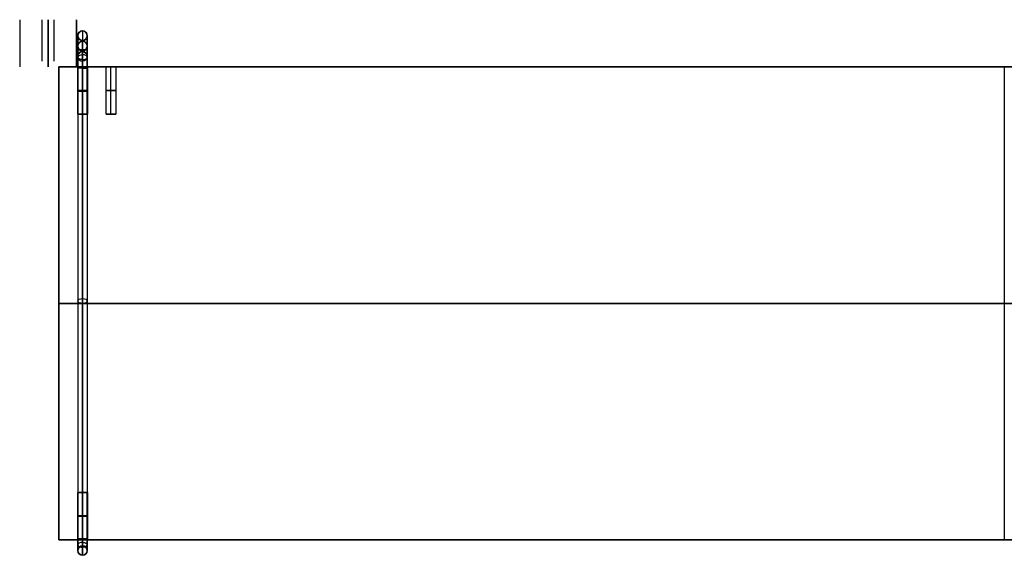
# Model space of a CAD drawing. Header units: millimetres. Extents: x -417 to 417, y -108 to 119.
# Tile 1 of 2: x -417 to 0, y -108 to 119. Entities that reach past the tile are written whole.
import ezdxf

# ---------------------------------------------------------------- set-up
doc = ezdxf.new("R2010")
doc.units = ezdxf.units.MM
doc.layers.add('Défaut', color=7, linetype='Continuous', true_color=0x000000)

# ---------------------------------------------------------------- blocks, each defined once
blk = doc.blocks.new('Shelf Library Rails_1852 v1')
at = {"layer": 'Défaut'}
for p, q in [((12.76, 1852.5, 0), (12.76, 1852.5, 20)), ((12.76, 1784.85, 0), (12.76, 1784.85, 17.56)), ((12.76, 1779.65, 0), (12.76, 1779.65, 17.56)), ((12.76, 961.1, 0), (12.76, 961.1, 17.56)), ((12.76, 955.9, 0), (12.76, 955.9, 17.56)), ((0.76, 926.5, 0), (0.76, 926.5, 7.7)), ((24.76, 926.5, 0), (24.76, 926.5, 7.7)), ((12.76, 73.35, 0), (12.76, 73.35, 17.56)), ((12.76, 68.15, 0), (12.76, 68.15, 17.56)), ((12.76, 0.5, 20), (12.76, 0.5, 0))]:
    blk.add_line(p, q, dxfattribs=at)
for points in [[(0.76, 1852.5, 0), (0.76, 1852.5, 10), (0.76, 1852.5, 20)], [(24.76, 1852.5, 0), (24.76, 1852.5, 10), (24.76, 1852.5, 20)], [(10.16, 1782.25, 17.56), (10.16, 1782.25, 8.78), (10.16, 1782.25, 0)], [(15.36, 1782.25, 0), (15.36, 1782.25, 8.78), (15.36, 1782.25, 17.56)], [(10.16, 958.5, 17.56), (10.16, 958.5, 8.78), (10.16, 958.5, 0)], [(15.36, 958.5, 0), (15.36, 958.5, 8.78), (15.36, 958.5, 17.56)], [(10.16, 70.75, 17.56), (10.16, 70.75, 8.78), (10.16, 70.75, 0)], [(15.36, 70.75, 0), (15.36, 70.75, 8.78), (15.36, 70.75, 17.56)], [(0.76, 0.5, 20), (0.76, 0.5, 10), (0.76, 0.5, 0)], [(24.76, 0.5, 0), (24.76, 0.5, 10), (24.76, 0.5, 20)]]:
    blk.add_open_spline(points, degree=2, dxfattribs=at)
blk = doc.blocks.new('Document1')
at = {"layer": 'Défaut', "extrusion": (1, -1.249e-16, 3.509e-14), "rotation": 360}
blk.add_blockref('Shelf Library Rails_1852 v1', (-7211.37, -16.39, 5522.04), dxfattribs=at)

msp = doc.modelspace()

# ---------------------------------------------------------------- linework, layer by layer
at = {"layer": 'Défaut'}
for p, q in [((-392, 103.06, 1509.66), (-392, 111.79, 1660.65)), ((-392, 103.06, 228.66), (-392, 111.79, 379.65)), ((-392, 103.06, 868.66), (-392, 111.79, 1019.65)), ((-392, 103.06, 1188.66), (-392, 111.79, 1339.65)), ((-392, 103.06, 548.66), (-392, 111.79, 699.65)), ((-388, 103.06, 1509.66), (-388, 111.79, 1660.65)), ((-388, 103.06, 228.66), (-388, 111.79, 379.65)), ((-388, 103.06, 868.66), (-388, 111.79, 1019.65)), ((-388, 103.06, 1188.66), (-388, 111.79, 1339.65)), ((-388, 103.06, 548.66), (-388, 111.79, 699.65)), ((-392, 102.71, 1666.14), (-392, -103.51, 1542.24)), ((-392, 102.71, 385.14), (-392, -103.51, 261.24)), ((-392, 102.71, 1025.14), (-392, -103.51, 901.24)), ((-392, 102.71, 1345.14), (-392, -103.51, 1221.24)), ((-392, 102.71, 705.14), (-392, -103.51, 581.24)), ((-390, 101.68, 1667.85), (-390, -104.54, 1543.95)), ((-390, 101.68, 386.85), (-390, -104.54, 262.95)), ((-390, 101.68, 1026.85), (-390, -104.54, 902.95)), ((-390, 101.68, 1346.85), (-390, -104.54, 1222.95)), ((-390, 101.68, 706.85), (-390, -104.54, 582.95)), ((-388, 102.71, 1666.14), (-388, -103.51, 1542.24)), ((-388, 102.71, 385.14), (-388, -103.51, 261.24)), ((-388, 102.71, 1025.14), (-388, -103.51, 901.24)), ((-388, 102.71, 1345.14), (-388, -103.51, 1221.24)), ((-388, 102.71, 705.14), (-388, -103.51, 581.24)), ((-400, 98.57, 1505), (-400, -101.43, 1505)), ((-392.05, 98.57, 1505), (-400, 98.57, 1505)), ((-400, 98.57, 224), (-400, -101.43, 224)), ((-392.05, 98.57, 224), (-400, 98.57, 224)), ((-400, 98.57, 864), (-400, -101.43, 864)), ((-392.05, 98.57, 864), (-400, 98.57, 864)), ((-400, 98.57, 1184), (-400, -101.43, 1184)), ((-392.05, 98.57, 1184), (-400, 98.57, 1184)), ((-400, 98.57, 544), (-400, -101.43, 544)), ((-392.05, 98.57, 544), (-400, 98.57, 544)), ((-390, 78.57, 1502.95), (-390, 98.57, 1502.95)), ((-390, 78.57, 1507.05), (-390, 98.57, 1507.05)), ((-390, 78.57, 221.95), (-390, 98.57, 221.95)), ((-390, 78.57, 226.05), (-390, 98.57, 226.05)), ((-390, 78.57, 861.95), (-390, 98.57, 861.95)), ((-390, 78.57, 866.05), (-390, 98.57, 866.05)), ((-390, 78.57, 1181.95), (-390, 98.57, 1181.95)), ((-390, 78.57, 1186.05), (-390, 98.57, 1186.05)), ((-390, 78.57, 541.95), (-390, 98.57, 541.95)), ((-390, 78.57, 546.05), (-390, 98.57, 546.05)), ((-390, 78.57, 1506.95), (-390, 98.07, 1506.95)), ((-390, 78.57, 1502.95), (-390, 98.07, 1502.95)), ((-390, 78.57, 225.95), (-390, 98.07, 225.95)), ((-390, 78.57, 221.95), (-390, 98.07, 221.95)), ((-390, 78.57, 865.95), (-390, 98.07, 865.95)), ((-390, 78.57, 861.95), (-390, 98.07, 861.95)), ((-390, 78.57, 1185.95), (-390, 98.07, 1185.95)), ((-390, 78.57, 1181.95), (-390, 98.07, 1181.95)), ((-390, 78.57, 545.95), (-390, 98.07, 545.95)), ((-390, 78.57, 541.95), (-390, 98.07, 541.95)), ((-380.05, 98.57, 1505), (-387.95, 98.57, 1505)), ((-380.05, 98.57, 224), (-387.95, 98.57, 224)), ((-380.05, 98.57, 864), (-387.95, 98.57, 864)), ((-380.05, 98.57, 1184), (-387.95, 98.57, 1184)), ((-380.05, 98.57, 544), (-387.95, 98.57, 544)), ((-378, 78.57, 1502.95), (-378, 98.57, 1502.95)), ((-378, 78.57, 1507.05), (-378, 98.57, 1507.05)), ((-378, 78.57, 221.95), (-378, 98.57, 221.95)), ((-378, 78.57, 226.05), (-378, 98.57, 226.05)), ((-378, 78.57, 861.95), (-378, 98.57, 861.95)), ((-378, 78.57, 866.05), (-378, 98.57, 866.05)), ((-378, 78.57, 1181.95), (-378, 98.57, 1181.95)), ((-378, 78.57, 1186.05), (-378, 98.57, 1186.05)), ((-378, 78.57, 541.95), (-378, 98.57, 541.95)), ((-378, 78.57, 546.05), (-378, 98.57, 546.05)), ((375.95, 98.57, 1505), (-375.95, 98.57, 1505)), ((375.95, 98.57, 224), (-375.95, 98.57, 224)), ((375.95, 98.57, 864), (-375.95, 98.57, 864)), ((375.95, 98.57, 1184), (-375.95, 98.57, 1184)), ((375.95, 98.57, 544), (-375.95, 98.57, 544)), ((0, 98.57, 1513), (0, 98.57, 1497)), ((0, 98.57, 1513), (0, -101.43, 1513)), ((0, 98.57, 1497), (0, -101.43, 1497)), ((0, 98.57, 232), (0, 98.57, 216)), ((0, 98.57, 232), (0, -101.43, 232)), ((0, 98.57, 216), (0, -101.43, 216)), ((0, 98.57, 872), (0, 98.57, 856)), ((0, 98.57, 872), (0, -101.43, 872)), ((0, 98.57, 856), (0, -101.43, 856)), ((0, 98.57, 1192), (0, 98.57, 1176)), ((0, 98.57, 1192), (0, -101.43, 1192)), ((0, 98.57, 1176), (0, -101.43, 1176)), ((0, 98.57, 552), (0, 98.57, 536)), ((0, 98.57, 552), (0, -101.43, 552)), ((0, 98.57, 536), (0, -101.43, 536)), ((-387.95, 78.57, 1505), (-392.05, 78.57, 1505)), ((-387.95, 78.57, 224), (-392.05, 78.57, 224)), ((-387.95, 78.57, 864), (-392.05, 78.57, 864)), ((-387.95, 78.57, 1184), (-392.05, 78.57, 1184)), ((-387.95, 78.57, 544), (-392.05, 78.57, 544)), ((-388, 78.57, 1504.95), (-392, 78.57, 1504.95)), ((-388, 78.57, 223.95), (-392, 78.57, 223.95)), ((-388, 78.57, 863.95), (-392, 78.57, 863.95)), ((-388, 78.57, 1183.95), (-392, 78.57, 1183.95)), ((-388, 78.57, 543.95), (-392, 78.57, 543.95)), ((-390, 78.57, 1507.05), (-390, 78.57, 1502.95)), ((-390, 78.57, 1502.95), (-390, 78.57, 1506.95)), ((-390, 78.57, 226.05), (-390, 78.57, 221.95)), ((-390, 78.57, 221.95), (-390, 78.57, 225.95)), ((-390, 78.57, 866.05), (-390, 78.57, 861.95)), ((-390, 78.57, 861.95), (-390, 78.57, 865.95)), ((-390, 78.57, 1181.95), (-390, 78.57, 1185.95)), ((-390, 78.57, 1186.05), (-390, 78.57, 1181.95)), ((-390, 78.57, 541.95), (-390, 78.57, 545.95)), ((-390, 78.57, 546.05), (-390, 78.57, 541.95)), ((-375.95, 78.57, 1505), (-380.05, 78.57, 1505)), ((-375.95, 78.57, 224), (-380.05, 78.57, 224)), ((-375.95, 78.57, 864), (-380.05, 78.57, 864)), ((-375.95, 78.57, 1184), (-380.05, 78.57, 1184)), ((-375.95, 78.57, 544), (-380.05, 78.57, 544)), ((-378, 78.57, 1507.05), (-378, 78.57, 1502.95)), ((-378, 78.57, 226.05), (-378, 78.57, 221.95)), ((-378, 78.57, 866.05), (-378, 78.57, 861.95)), ((-378, 78.57, 1186.05), (-378, 78.57, 1181.95)), ((-378, 78.57, 546.05), (-378, 78.57, 541.95)), ((-390, 24.24, 1621.33), (-390, -104.54, 1543.95)), ((-390, 24.24, 340.33), (-390, -104.54, 262.95)), ((-390, 24.24, 980.33), (-390, -104.54, 902.95)), ((-390, 24.24, 1300.33), (-390, -104.54, 1222.95)), ((-390, 24.24, 660.33), (-390, -104.54, 582.95)), ((-400, -1.43, 1497), (-400, -1.43, 1513)), ((400, -1.43, 1513), (-400, -1.43, 1513)), ((-400, -1.43, 1497), (400, -1.43, 1497)), ((-400, -1.43, 216), (-400, -1.43, 232)), ((400, -1.43, 232), (-400, -1.43, 232)), ((-400, -1.43, 216), (400, -1.43, 216)), ((-400, -1.43, 856), (-400, -1.43, 872)), ((400, -1.43, 872), (-400, -1.43, 872)), ((-400, -1.43, 856), (400, -1.43, 856)), ((-400, -1.43, 1176), (-400, -1.43, 1192)), ((400, -1.43, 1192), (-400, -1.43, 1192)), ((-400, -1.43, 1176), (400, -1.43, 1176)), ((-400, -1.43, 536), (-400, -1.43, 552)), ((400, -1.43, 552), (-400, -1.43, 552)), ((-400, -1.43, 536), (400, -1.43, 536)), ((-390, -48.03, 1573.24), (-390, -102.48, 1540.52)), ((-390, -48.03, 292.24), (-390, -102.48, 259.52)), ((-390, -48.03, 932.24), (-390, -102.48, 899.52)), ((-390, -48.03, 1252.24), (-390, -102.48, 1219.52)), ((-390, -48.03, 612.24), (-390, -102.48, 579.52)), ((-387.95, -81.43, 1505), (-392.05, -81.43, 1505)), ((-387.95, -81.43, 224), (-392.05, -81.43, 224)), ((-387.95, -81.43, 864), (-392.05, -81.43, 864)), ((-387.95, -81.43, 1184), (-392.05, -81.43, 1184)), ((-387.95, -81.43, 544), (-392.05, -81.43, 544)), ((-392, -100.93, 1504.95), (-392, -81.43, 1504.95)), ((-388, -81.43, 1504.95), (-392, -81.43, 1504.95)), ((-392, -100.93, 223.95), (-392, -81.43, 223.95)), ((-388, -81.43, 223.95), (-392, -81.43, 223.95)), ((-392, -100.93, 863.95), (-392, -81.43, 863.95)), ((-388, -81.43, 863.95), (-392, -81.43, 863.95)), ((-392, -100.93, 1183.95), (-392, -81.43, 1183.95)), ((-388, -81.43, 1183.95), (-392, -81.43, 1183.95)), ((-392, -100.93, 543.95), (-392, -81.43, 543.95)), ((-388, -81.43, 543.95), (-392, -81.43, 543.95)), ((-390, -101.43, 1502.95), (-390, -81.43, 1502.95)), ((-390, -81.43, 1502.95), (-390, -81.43, 1507.05)), ((-390, -101.43, 1507.05), (-390, -81.43, 1507.05)), ((-390, -81.43, 1502.95), (-390, -81.43, 1506.95)), ((-390, -101.43, 221.95), (-390, -81.43, 221.95)), ((-390, -81.43, 221.95), (-390, -81.43, 226.05)), ((-390, -101.43, 226.05), (-390, -81.43, 226.05)), ((-390, -81.43, 221.95), (-390, -81.43, 225.95)), ((-390, -101.43, 861.95), (-390, -81.43, 861.95)), ((-390, -81.43, 861.95), (-390, -81.43, 866.05)), ((-390, -101.43, 866.05), (-390, -81.43, 866.05)), ((-390, -81.43, 861.95), (-390, -81.43, 865.95)), ((-390, -81.43, 1181.95), (-390, -81.43, 1185.95)), ((-390, -101.43, 1181.95), (-390, -81.43, 1181.95)), ((-390, -81.43, 1181.95), (-390, -81.43, 1186.05)), ((-390, -101.43, 1186.05), (-390, -81.43, 1186.05)), ((-390, -81.43, 541.95), (-390, -81.43, 545.95)), ((-390, -101.43, 541.95), (-390, -81.43, 541.95)), ((-390, -81.43, 541.95), (-390, -81.43, 546.05)), ((-390, -101.43, 546.05), (-390, -81.43, 546.05)), ((-388, -100.93, 1504.95), (-388, -81.43, 1504.95)), ((-388, -100.93, 223.95), (-388, -81.43, 223.95)), ((-388, -100.93, 863.95), (-388, -81.43, 863.95)), ((-388, -100.93, 1183.95), (-388, -81.43, 1183.95)), ((-388, -100.93, 543.95), (-388, -81.43, 543.95)), ((-392.05, -101.43, 1505), (-400, -101.43, 1505)), ((-392.05, -101.43, 224), (-400, -101.43, 224)), ((-392.05, -101.43, 864), (-400, -101.43, 864)), ((-392.05, -101.43, 1184), (-400, -101.43, 1184)), ((-392.05, -101.43, 544), (-400, -101.43, 544)), ((387.95, -101.43, 1505), (-387.95, -101.43, 1505)), ((387.95, -101.43, 224), (-387.95, -101.43, 224)), ((387.95, -101.43, 864), (-387.95, -101.43, 864)), ((387.95, -101.43, 1184), (-387.95, -101.43, 1184)), ((387.95, -101.43, 544), (-387.95, -101.43, 544)), ((-392, -105.93, 1537.95), (-392, -105.93, 1509.95)), ((-392, -105.93, 256.95), (-392, -105.93, 228.95)), ((-392, -105.93, 896.95), (-392, -105.93, 868.95)), ((-392, -105.93, 1216.95), (-392, -105.93, 1188.95)), ((-392, -105.93, 576.95), (-392, -105.93, 548.95)), ((-388, -105.93, 1537.95), (-388, -105.93, 1509.95)), ((-388, -105.93, 256.95), (-388, -105.93, 228.95)), ((-388, -105.93, 896.95), (-388, -105.93, 868.95)), ((-388, -105.93, 1216.95), (-388, -105.93, 1188.95)), ((-388, -105.93, 576.95), (-388, -105.93, 548.95))]:
    msp.add_line(p, q, dxfattribs=at)
at = {"layer": 'Défaut', "extrusion": (0, 0, -1)}
for centre, start, end in [((390, 111.8, -1661), 270, 90), ((390, 111.8, -380), 270, 90), ((390, 111.8, -1020), 270, 90), ((390, 111.8, -1340), 270, 90), ((390, 111.8, -700), 270, 90), ((390, 111.8, -1661), 90, 270), ((390, 111.8, -380), 90, 270), ((390, 111.8, -1020), 90, 270), ((390, 111.8, -1340), 90, 270), ((390, 111.8, -700), 90, 270), ((390, -105.93, -1537.95), 270, 90), ((390, -105.93, -1523.95), 270, 90), ((390, -105.93, -256.95), 270, 90), ((390, -105.93, -242.95), 270, 90), ((390, -105.93, -896.95), 270, 90), ((390, -105.93, -882.95), 270, 90), ((390, -105.93, -1216.95), 270, 90), ((390, -105.93, -1202.95), 270, 90), ((390, -105.93, -576.95), 270, 90), ((390, -105.93, -562.95), 270, 90), ((390, -105.93, -1509.95), 90, 270), ((390, -105.93, -1523.95), 90, 270), ((390, -105.93, -228.95), 90, 270), ((390, -105.93, -242.95), 90, 270), ((390, -105.93, -868.95), 90, 270), ((390, -105.93, -882.95), 90, 270), ((390, -105.93, -1188.95), 90, 270), ((390, -105.93, -1202.95), 90, 270), ((390, -105.93, -548.95), 90, 270), ((390, -105.93, -562.95), 90, 270)]:
    msp.add_arc(centre, 2, start, end, dxfattribs=at)
at = {"layer": 'Défaut', "extrusion": (0, 0.057738, 0.998332)}
for centre, start, end in [((390, -15.72, 1664.33), 270, 90), ((390, -89.69, 385.47), 270, 90), ((390, -52.73, 1024.4), 270, 90), ((390, -34.26, 1343.87), 270, 90), ((390, -71.21, 704.94), 270, 90), ((390, -15.72, 1664.33), 90, 270), ((390, -89.69, 385.47), 90, 270), ((390, -52.73, 1024.4), 90, 270), ((390, -34.26, 1343.87), 90, 270), ((390, -71.21, 704.94), 90, 270), ((390, -15.72, 1588.71), 270, 90), ((390, -89.69, 309.85), 270, 90), ((390, -52.73, 948.78), 270, 90), ((390, -34.26, 1268.25), 270, 90), ((390, -71.21, 629.32), 270, 90), ((390, -15.72, 1588.71), 90, 270), ((390, -89.69, 309.85), 90, 270), ((390, -52.73, 948.78), 90, 270), ((390, -34.26, 1268.25), 90, 270), ((390, -71.21, 629.32), 90, 270), ((390, -15.72, 1513.09), 270, 90), ((390, -89.69, 234.23), 270, 90), ((390, -52.73, 873.16), 270, 90), ((390, -34.26, 1192.63), 270, 90), ((390, -71.21, 553.7), 270, 90)]:
    msp.add_arc(centre, 2, start, end, dxfattribs=at)
at = {"layer": 'Défaut', "extrusion": (1, 0, 0)}
for centre, radius, start, end in [((105.8, 1661, -390), 8, 0, 120.9987), ((105.8, 1661, -390), 8, 356.69, 360), ((105.8, 380, -390), 8, 0, 120.9987), ((105.8, 380, -390), 8, 356.69, 360), ((105.8, 1020, -390), 8, 0, 120.9987), ((105.8, 1020, -390), 8, 356.69, 0), ((105.8, 1340, -390), 8, 0, 120.9987), ((105.8, 1340, -390), 8, 356.69, 360), ((105.8, 700, -390), 8, 0, 120.9987), ((105.8, 700, -390), 8, 356.69, 0), ((105.8, 1661, -392), 6, 356.69, 0), ((105.8, 1661, -392), 6, 0, 120.9987), ((105.8, 380, -392), 6, 356.69, 0), ((105.8, 380, -392), 6, 0, 120.9987), ((105.8, 1020, -392), 6, 356.69, 0), ((105.8, 1020, -392), 6, 0, 120.9987), ((105.8, 1340, -392), 6, 356.69, 0), ((105.8, 1340, -392), 6, 0, 120.9987), ((105.8, 700, -392), 6, 356.69, 0), ((105.8, 700, -392), 6, 0, 120.9987), ((105.8, 1661, -388), 6, 0, 120.9987), ((105.8, 1661, -388), 6, 356.69, 0), ((105.8, 380, -388), 6, 0, 120.9987), ((105.8, 380, -388), 6, 356.69, 0), ((105.8, 1020, -388), 6, 0, 120.9987), ((105.8, 1020, -388), 6, 356.69, 0), ((105.8, 1340, -388), 6, 0, 120.9987), ((105.8, 1340, -388), 6, 356.69, 0), ((105.8, 700, -388), 6, 0, 120.9987), ((105.8, 700, -388), 6, 356.69, 0), ((98.07, 1509.95, -390), 7, 270, 356.69), ((98.07, 228.95, -390), 7, 270, 356.69), ((98.07, 868.95, -390), 7, 270, 356.69), ((98.07, 1188.95, -390), 7, 270, 356.69), ((98.07, 548.95, -390), 7, 270, 356.69), ((98.07, 1509.95, -392), 5, 270, 356.69), ((98.07, 228.95, -392), 5, 270, 356.69), ((98.07, 868.95, -392), 5, 270, 356.69), ((98.07, 1188.95, -392), 5, 270, 356.69), ((98.07, 548.95, -392), 5, 270, 356.69), ((98.07, 1509.95, -390), 3, 270, 356.69), ((98.07, 228.95, -390), 3, 270, 356.69), ((98.07, 868.95, -390), 3, 270, 356.69), ((98.07, 1188.95, -390), 3, 270, 356.69), ((98.07, 548.95, -390), 3, 270, 356.69), ((98.07, 1509.95, -388), 5, 270, 356.69), ((98.07, 228.95, -388), 5, 270, 356.69), ((98.07, 868.95, -388), 5, 270, 356.69), ((98.07, 1188.95, -388), 5, 270, 356.69), ((98.07, 548.95, -388), 5, 270, 356.69), ((-100.93, 1509.95, -392), 5, 180, 270), ((-100.93, 228.95, -392), 5, 180, 270), ((-100.93, 868.95, -392), 5, 180, 270), ((-100.93, 1188.95, -392), 5, 180, 270), ((-100.93, 548.95, -392), 5, 180, 270), ((-100.93, 1537.95, -392), 5, 120.9987, 180), ((-100.93, 256.95, -392), 5, 120.9987, 180), ((-100.93, 896.95, -392), 5, 120.9987, 180), ((-100.93, 1216.95, -392), 5, 120.9987, 180), ((-100.93, 576.95, -392), 5, 120.9987, 180), ((-100.93, 1509.95, -390), 7, 180, 270), ((-100.93, 228.95, -390), 7, 180, 270), ((-100.93, 868.95, -390), 7, 180, 270), ((-100.93, 1188.95, -390), 7, 180, 270), ((-100.93, 548.95, -390), 7, 180, 270), ((-100.93, 1509.95, -388), 5, 180, 270), ((-100.93, 228.95, -388), 5, 180, 270), ((-100.93, 868.95, -388), 5, 180, 270), ((-100.93, 1188.95, -388), 5, 180, 270), ((-100.93, 548.95, -388), 5, 180, 270), ((-100.93, 1537.95, -388), 5, 120.9987, 180), ((-100.93, 256.95, -388), 5, 120.9987, 180), ((-100.93, 896.95, -388), 5, 120.9987, 180), ((-100.93, 1216.95, -388), 5, 120.9987, 180), ((-100.93, 576.95, -388), 5, 120.9987, 180), ((-100.93, 1537.95, -390), 7, 120.9987, 180), ((-100.93, 256.95, -390), 7, 120.9987, 180), ((-100.93, 896.95, -390), 7, 120.9987, 180), ((-100.93, 1216.95, -390), 7, 120.9987, 180), ((-100.93, 576.95, -390), 7, 120.9987, 180)]:
    msp.add_arc(centre, radius, start, end, dxfattribs=at)
at = {"layer": 'Défaut', "extrusion": (-1, 0, 0)}
for centre, radius, start, end in [((-105.8, 1661, 390), 4, 59.0013, 180), ((-105.8, 1661, 390), 4, 180, 183.31), ((-105.8, 380, 390), 4, 59.0013, 180), ((-105.8, 380, 390), 4, 180, 183.31), ((-105.8, 1020, 390), 4, 59.0013, 180), ((-105.8, 1020, 390), 4, 180, 183.31), ((-105.8, 1340, 390), 4, 59.0013, 180), ((-105.8, 1340, 390), 4, 180, 183.31), ((-105.8, 700, 390), 4, 59.0013, 180), ((-105.8, 700, 390), 4, 180, 183.31), ((-98.07, 1509.95, 390), 3, 183.31, 270), ((-98.07, 228.95, 390), 3, 183.31, 270), ((-98.07, 868.95, 390), 3, 183.31, 270), ((-98.07, 1188.95, 390), 3, 183.31, 270), ((-98.07, 548.95, 390), 3, 183.31, 270), ((100.93, 1509.95, 390), 3, 270, 0), ((100.93, 228.95, 390), 3, 270, 0), ((100.93, 868.95, 390), 3, 270, 0), ((100.93, 1188.95, 390), 3, 270, 0), ((100.93, 548.95, 390), 3, 270, 0), ((100.93, 1537.95, 390), 3, 0, 59.0013), ((100.93, 256.95, 390), 3, 0, 59.0013), ((100.93, 896.95, 390), 3, 0, 59.0013), ((100.93, 1216.95, 390), 3, 0, 59.0013), ((100.93, 576.95, 390), 3, 0, 59.0013)]:
    msp.add_arc(centre, radius, start, end, dxfattribs=at)
at = {"layer": 'Défaut', "extrusion": (0, 1, 0)}
for centre, radius, start, end in [((390, 1667, 105.8), 2, 270, 90), ((390, 386, 105.8), 2, 270, 90), ((390, 1026, 105.8), 2, 270, 90), ((390, 1346, 105.8), 2, 270, 90), ((390, 706, 105.8), 2, 270, 90), ((390, 1667, 105.8), 2, 90, 270), ((390, 386, 105.8), 2, 90, 270), ((390, 1026, 105.8), 2, 90, 270), ((390, 1346, 105.8), 2, 90, 270), ((390, 706, 105.8), 2, 90, 270), ((390, 1504.95, 98.07), 2, 270, 0), ((390, 223.95, 98.07), 2, 270, 0), ((390, 863.95, 98.07), 2, 270, 0), ((390, 1183.95, 98.07), 2, 270, 0), ((390, 543.95, 98.07), 2, 270, 0), ((390, 1504.95, 98.07), 2, 180, 270), ((390, 1504.95, 98.07), 2, 90, 180), ((390, 223.95, 98.07), 2, 180, 270), ((390, 223.95, 98.07), 2, 90, 180), ((390, 863.95, 98.07), 2, 180, 270), ((390, 863.95, 98.07), 2, 90, 180), ((390, 1183.95, 98.07), 2, 180, 270), ((390, 1183.95, 98.07), 2, 90, 180), ((390, 543.95, 98.07), 2, 180, 270), ((390, 543.95, 98.07), 2, 90, 180), ((390, 1505, 88.57), 2.05, 180, 0), ((390, 1505, 88.57), 2.05, 0, 180), ((390, 224, 88.57), 2.05, 180, 0), ((390, 224, 88.57), 2.05, 0, 180), ((390, 864, 88.57), 2.05, 180, 0), ((390, 864, 88.57), 2.05, 0, 180), ((390, 1184, 88.57), 2.05, 180, 0), ((390, 1184, 88.57), 2.05, 0, 180), ((390, 544, 88.57), 2.05, 180, 0), ((390, 544, 88.57), 2.05, 0, 180), ((390, 1504.95, 88.32), 2, 0, 180), ((390, 1504.95, 88.32), 2, 180, 0), ((390, 223.95, 88.32), 2, 0, 180), ((390, 223.95, 88.32), 2, 180, 0), ((390, 863.95, 88.32), 2, 0, 180), ((390, 863.95, 88.32), 2, 180, 0), ((390, 1183.95, 88.32), 2, 0, 180), ((390, 1183.95, 88.32), 2, 180, 0), ((390, 543.95, 88.32), 2, 0, 180), ((390, 543.95, 88.32), 2, 180, 0), ((378, 1505, 88.57), 2.05, 180, 0), ((378, 1505, 88.57), 2.05, 0, 180), ((378, 224, 88.57), 2.05, 180, 0), ((378, 224, 88.57), 2.05, 0, 180), ((378, 864, 88.57), 2.05, 180, 0), ((378, 864, 88.57), 2.05, 0, 180), ((378, 1184, 88.57), 2.05, 180, 0), ((378, 1184, 88.57), 2.05, 0, 180), ((378, 544, 88.57), 2.05, 180, 0), ((378, 544, 88.57), 2.05, 0, 180), ((390, 1504.95, 78.57), 2, 0, 180), ((390, 1504.95, 78.57), 2, 180, 0), ((390, 223.95, 78.57), 2, 0, 180), ((390, 223.95, 78.57), 2, 180, 0), ((390, 863.95, 78.57), 2, 0, 180), ((390, 863.95, 78.57), 2, 180, 0), ((390, 1183.95, 78.57), 2, 0, 180), ((390, 1183.95, 78.57), 2, 180, 0), ((390, 543.95, 78.57), 2, 0, 180), ((390, 543.95, 78.57), 2, 180, 0), ((390, 1505, -91.43), 2.05, 180, 0), ((390, 1505, -91.43), 2.05, 0, 180), ((390, 224, -91.43), 2.05, 180, 0), ((390, 224, -91.43), 2.05, 0, 180), ((390, 864, -91.43), 2.05, 180, 0), ((390, 864, -91.43), 2.05, 0, 180), ((390, 1184, -91.43), 2.05, 180, 0), ((390, 1184, -91.43), 2.05, 0, 180), ((390, 544, -91.43), 2.05, 180, 0), ((390, 544, -91.43), 2.05, 0, 180), ((390, 1504.95, -91.18), 2, 270, 90), ((390, 223.95, -91.18), 2, 270, 90), ((390, 863.95, -91.18), 2, 270, 90), ((390, 1183.95, -91.18), 2, 270, 90), ((390, 543.95, -91.18), 2, 270, 90), ((390, 1504.95, -91.18), 2, 90, 270), ((390, 223.95, -91.18), 2, 90, 270), ((390, 863.95, -91.18), 2, 90, 270), ((390, 1183.95, -91.18), 2, 90, 270), ((390, 543.95, -91.18), 2, 90, 270)]:
    msp.add_arc(centre, radius, start, end, dxfattribs=at)
at = {"layer": 'Défaut', "extrusion": (0, -0.057738, -0.998332)}
for centre in [(-390, -15.72, -1513.09), (-390, -89.69, -234.23), (-390, -52.73, -873.16), (-390, -34.26, -1192.63), (-390, -71.21, -553.7)]:
    msp.add_arc(centre, 2, 270, 90, dxfattribs=at)
at = {"layer": 'Défaut', "extrusion": (0, -0.857179, -0.515019)}
for centre, start, end in [((-390, 1375.28, -946.14), 90, 270), ((-390, 277.23, -286.4), 90, 270), ((-390, 825.83, -616.01), 90, 270), ((-390, 1100.13, -780.81), 90, 270), ((-390, 551.53, -451.2), 90, 270), ((-390, 1375.28, -825.85), 90, 270), ((-390, 277.23, -166.11), 90, 270), ((-390, 825.83, -495.72), 90, 270), ((-390, 1100.13, -660.53), 90, 270), ((-390, 551.53, -330.91), 90, 270), ((-390, 1375.28, -825.85), 270, 90), ((-390, 277.23, -166.11), 270, 90), ((-390, 825.83, -495.72), 270, 90), ((-390, 1100.13, -660.53), 270, 90), ((-390, 551.53, -330.91), 270, 90), ((-390, 1375.28, -705.56), 270, 90), ((-390, 277.23, -45.82), 270, 90), ((-390, 825.83, -375.43), 270, 90), ((-390, 1100.13, -540.24), 270, 90), ((-390, 551.53, -210.62), 270, 90)]:
    msp.add_arc(centre, 2, start, end, dxfattribs=at)
at = {"layer": 'Défaut', "extrusion": (0, 0.857179, 0.515019)}
for centre, start, end in [((390, 1375.28, 946.14), 90, 270), ((390, 277.23, 286.4), 90, 270), ((390, 825.83, 616.01), 90, 270), ((390, 1100.13, 780.81), 90, 270), ((390, 551.53, 451.2), 90, 270), ((390, 1375.28, 705.56), 270, 90), ((390, 277.23, 45.82), 270, 90), ((390, 825.83, 375.43), 270, 90), ((390, 1100.13, 540.24), 270, 90), ((390, 551.53, 210.62), 270, 90)]:
    msp.add_arc(centre, 2, start, end, dxfattribs=at)
at = {"layer": 'Défaut', "extrusion": (0, -1, 0)}
for centre, start, end in [((-390, 1504.95, -98.07), 90, 180), ((-390, 223.95, -98.07), 90, 180), ((-390, 863.95, -98.07), 90, 180), ((-390, 1183.95, -98.07), 90, 180), ((-390, 543.95, -98.07), 90, 180), ((-390, 1504.95, 81.43), 90, 270), ((-390, 223.95, 81.43), 90, 270), ((-390, 863.95, 81.43), 90, 270), ((-390, 1183.95, 81.43), 90, 270), ((-390, 543.95, 81.43), 90, 270), ((-390, 1504.95, 81.43), 270, 90), ((-390, 223.95, 81.43), 270, 90), ((-390, 863.95, 81.43), 270, 90), ((-390, 1183.95, 81.43), 270, 90), ((-390, 543.95, 81.43), 270, 90), ((-390, 1504.95, 100.93), 90, 270), ((-390, 223.95, 100.93), 90, 270), ((-390, 863.95, 100.93), 90, 270), ((-390, 1183.95, 100.93), 90, 270), ((-390, 543.95, 100.93), 90, 270), ((-390, 1504.95, 100.93), 270, 90), ((-390, 223.95, 100.93), 270, 90), ((-390, 863.95, 100.93), 270, 90), ((-390, 1183.95, 100.93), 270, 90), ((-390, 543.95, 100.93), 270, 90)]:
    msp.add_arc(centre, 2, start, end, dxfattribs=at)
at = {"layer": 'Défaut'}
for centre, start, end in [((-390, -105.93, 1509.95), 90, 270), ((-390, -105.93, 228.95), 90, 270), ((-390, -105.93, 868.95), 90, 270), ((-390, -105.93, 1188.95), 90, 270), ((-390, -105.93, 548.95), 90, 270), ((-390, -105.93, 1537.95), 270, 90), ((-390, -105.93, 256.95), 270, 90), ((-390, -105.93, 896.95), 270, 90), ((-390, -105.93, 1216.95), 270, 90), ((-390, -105.93, 576.95), 270, 90)]:
    msp.add_arc(centre, 2, start, end, dxfattribs=at)
for points in [[(-390, 113.79, 1660.53), (-390, 109.42, 1585.04), (-390, 105.06, 1509.55)], [(-390, 113.79, 379.53), (-390, 109.42, 304.04), (-390, 105.06, 228.55)], [(-390, 113.79, 1019.53), (-390, 109.42, 944.04), (-390, 105.06, 868.55)], [(-390, 113.79, 1339.53), (-390, 109.42, 1264.04), (-390, 105.06, 1188.55)], [(-390, 113.79, 699.53), (-390, 109.42, 624.04), (-390, 105.06, 548.55)], [(-390, 101.06, 1509.78), (-390, 105.43, 1585.27), (-390, 109.8, 1660.76)], [(-390, 101.06, 228.78), (-390, 105.43, 304.27), (-390, 109.8, 379.76)], [(-390, 101.06, 868.78), (-390, 105.43, 944.27), (-390, 109.8, 1019.76)], [(-390, 101.06, 1188.78), (-390, 105.43, 1264.27), (-390, 109.8, 1339.76)], [(-390, 101.06, 548.78), (-390, 105.43, 624.27), (-390, 109.8, 699.76)], [(-390, 103.74, 1664.42), (-390, 0.63, 1602.47), (-390, -102.48, 1540.52)], [(-390, 103.74, 383.42), (-390, 0.63, 321.47), (-390, -102.48, 259.52)], [(-390, 103.74, 1023.42), (-390, 0.63, 961.47), (-390, -102.48, 899.52)], [(-390, 103.74, 1343.42), (-390, 0.63, 1281.47), (-390, -102.48, 1219.52)], [(-390, 103.74, 703.42), (-390, 0.63, 641.47), (-390, -102.48, 579.52)], [(-390, -104.54, 1543.95), (-390, -1.43, 1605.9), (-390, 101.68, 1667.85)], [(-390, -104.54, 262.95), (-390, -1.43, 324.9), (-390, 101.68, 386.85)], [(-390, -104.54, 902.95), (-390, -1.43, 964.9), (-390, 101.68, 1026.85)], [(-390, -104.54, 1222.95), (-390, -1.43, 1284.9), (-390, 101.68, 1346.85)], [(-390, -104.54, 582.95), (-390, -1.43, 644.9), (-390, 101.68, 706.85)], [(-400, 98.57, 1497), (-400, -1.43, 1497), (-400, -101.43, 1497)], [(-400, -101.43, 1513), (-400, -1.43, 1513), (-400, 98.57, 1513)], [(-400, 98.57, 1513), (-400, 98.57, 1505), (-400, 98.57, 1497)], [(400, 98.57, 1497), (0, 98.57, 1497), (-400, 98.57, 1497)], [(-400, 98.57, 1513), (0, 98.57, 1513), (400, 98.57, 1513)], [(-400, 98.57, 216), (-400, -1.43, 216), (-400, -101.43, 216)], [(-400, -101.43, 232), (-400, -1.43, 232), (-400, 98.57, 232)], [(-400, 98.57, 232), (-400, 98.57, 224), (-400, 98.57, 216)], [(400, 98.57, 216), (0, 98.57, 216), (-400, 98.57, 216)], [(-400, 98.57, 232), (0, 98.57, 232), (400, 98.57, 232)], [(-400, 98.57, 856), (-400, -1.43, 856), (-400, -101.43, 856)], [(-400, -101.43, 872), (-400, -1.43, 872), (-400, 98.57, 872)], [(-400, 98.57, 872), (-400, 98.57, 864), (-400, 98.57, 856)], [(400, 98.57, 856), (0, 98.57, 856), (-400, 98.57, 856)], [(-400, 98.57, 872), (0, 98.57, 872), (400, 98.57, 872)], [(-400, 98.57, 1176), (-400, -1.43, 1176), (-400, -101.43, 1176)], [(-400, -101.43, 1192), (-400, -1.43, 1192), (-400, 98.57, 1192)], [(-400, 98.57, 1192), (-400, 98.57, 1184), (-400, 98.57, 1176)], [(400, 98.57, 1176), (0, 98.57, 1176), (-400, 98.57, 1176)], [(-400, 98.57, 1192), (0, 98.57, 1192), (400, 98.57, 1192)], [(-400, 98.57, 536), (-400, -1.43, 536), (-400, -101.43, 536)], [(-400, -101.43, 552), (-400, -1.43, 552), (-400, 98.57, 552)], [(-400, 98.57, 552), (-400, 98.57, 544), (-400, 98.57, 536)], [(400, 98.57, 536), (0, 98.57, 536), (-400, 98.57, 536)], [(-400, 98.57, 552), (0, 98.57, 552), (400, 98.57, 552)], [(-392.05, 78.57, 1505), (-392.05, 88.57, 1505), (-392.05, 98.57, 1505)], [(-392.05, 78.57, 224), (-392.05, 88.57, 224), (-392.05, 98.57, 224)], [(-392.05, 78.57, 864), (-392.05, 88.57, 864), (-392.05, 98.57, 864)], [(-392.05, 78.57, 1184), (-392.05, 88.57, 1184), (-392.05, 98.57, 1184)], [(-392.05, 78.57, 544), (-392.05, 88.57, 544), (-392.05, 98.57, 544)], [(-392, 98.07, 1504.95), (-392, 88.32, 1504.95), (-392, 78.57, 1504.95)], [(-392, 98.07, 223.95), (-392, 88.32, 223.95), (-392, 78.57, 223.95)], [(-392, 98.07, 863.95), (-392, 88.32, 863.95), (-392, 78.57, 863.95)], [(-392, 98.07, 1183.95), (-392, 88.32, 1183.95), (-392, 78.57, 1183.95)], [(-392, 98.07, 543.95), (-392, 88.32, 543.95), (-392, 78.57, 543.95)], [(-388, 78.57, 1504.95), (-388, 88.32, 1504.95), (-388, 98.07, 1504.95)], [(-388, 78.57, 223.95), (-388, 88.32, 223.95), (-388, 98.07, 223.95)], [(-388, 78.57, 863.95), (-388, 88.32, 863.95), (-388, 98.07, 863.95)], [(-388, 78.57, 1183.95), (-388, 88.32, 1183.95), (-388, 98.07, 1183.95)], [(-388, 78.57, 543.95), (-388, 88.32, 543.95), (-388, 98.07, 543.95)], [(-387.95, 98.57, 1505), (-387.95, 88.57, 1505), (-387.95, 78.57, 1505)], [(-387.95, 98.57, 224), (-387.95, 88.57, 224), (-387.95, 78.57, 224)], [(-387.95, 98.57, 864), (-387.95, 88.57, 864), (-387.95, 78.57, 864)], [(-387.95, 98.57, 1184), (-387.95, 88.57, 1184), (-387.95, 78.57, 1184)], [(-387.95, 98.57, 544), (-387.95, 88.57, 544), (-387.95, 78.57, 544)], [(-380.05, 78.57, 1505), (-380.05, 88.57, 1505), (-380.05, 98.57, 1505)], [(-380.05, 78.57, 224), (-380.05, 88.57, 224), (-380.05, 98.57, 224)], [(-380.05, 78.57, 864), (-380.05, 88.57, 864), (-380.05, 98.57, 864)], [(-380.05, 78.57, 1184), (-380.05, 88.57, 1184), (-380.05, 98.57, 1184)], [(-380.05, 78.57, 544), (-380.05, 88.57, 544), (-380.05, 98.57, 544)], [(-375.95, 98.57, 1505), (-375.95, 88.57, 1505), (-375.95, 78.57, 1505)], [(-375.95, 98.57, 224), (-375.95, 88.57, 224), (-375.95, 78.57, 224)], [(-375.95, 98.57, 864), (-375.95, 88.57, 864), (-375.95, 78.57, 864)], [(-375.95, 98.57, 1184), (-375.95, 88.57, 1184), (-375.95, 78.57, 1184)], [(-375.95, 98.57, 544), (-375.95, 88.57, 544), (-375.95, 78.57, 544)], [(-392.05, -101.43, 1505), (-392.05, -91.43, 1505), (-392.05, -81.43, 1505)], [(-392.05, -101.43, 224), (-392.05, -91.43, 224), (-392.05, -81.43, 224)], [(-392.05, -101.43, 864), (-392.05, -91.43, 864), (-392.05, -81.43, 864)], [(-392.05, -101.43, 1184), (-392.05, -91.43, 1184), (-392.05, -81.43, 1184)], [(-392.05, -101.43, 544), (-392.05, -91.43, 544), (-392.05, -81.43, 544)], [(-390, -100.93, 1506.95), (-390, -91.18, 1506.95), (-390, -81.43, 1506.95)], [(-390, -81.43, 1502.95), (-390, -91.18, 1502.95), (-390, -100.93, 1502.95)], [(-390, -100.93, 225.95), (-390, -91.18, 225.95), (-390, -81.43, 225.95)], [(-390, -81.43, 221.95), (-390, -91.18, 221.95), (-390, -100.93, 221.95)], [(-390, -100.93, 865.95), (-390, -91.18, 865.95), (-390, -81.43, 865.95)], [(-390, -81.43, 861.95), (-390, -91.18, 861.95), (-390, -100.93, 861.95)], [(-390, -100.93, 1185.95), (-390, -91.18, 1185.95), (-390, -81.43, 1185.95)], [(-390, -81.43, 1181.95), (-390, -91.18, 1181.95), (-390, -100.93, 1181.95)], [(-390, -100.93, 545.95), (-390, -91.18, 545.95), (-390, -81.43, 545.95)], [(-390, -81.43, 541.95), (-390, -91.18, 541.95), (-390, -100.93, 541.95)], [(-387.95, -81.43, 1505), (-387.95, -91.43, 1505), (-387.95, -101.43, 1505)], [(-387.95, -81.43, 224), (-387.95, -91.43, 224), (-387.95, -101.43, 224)], [(-387.95, -81.43, 864), (-387.95, -91.43, 864), (-387.95, -101.43, 864)], [(-387.95, -81.43, 1184), (-387.95, -91.43, 1184), (-387.95, -101.43, 1184)], [(-387.95, -81.43, 544), (-387.95, -91.43, 544), (-387.95, -101.43, 544)], [(-400, -101.43, 1513), (-400, -101.43, 1505), (-400, -101.43, 1497)], [(-400, -101.43, 1497), (0, -101.43, 1497), (400, -101.43, 1497)], [(400, -101.43, 1513), (0, -101.43, 1513), (-400, -101.43, 1513)], [(-400, -101.43, 232), (-400, -101.43, 224), (-400, -101.43, 216)], [(-400, -101.43, 216), (0, -101.43, 216), (400, -101.43, 216)], [(400, -101.43, 232), (0, -101.43, 232), (-400, -101.43, 232)], [(-400, -101.43, 872), (-400, -101.43, 864), (-400, -101.43, 856)], [(-400, -101.43, 856), (0, -101.43, 856), (400, -101.43, 856)], [(400, -101.43, 872), (0, -101.43, 872), (-400, -101.43, 872)], [(-400, -101.43, 1192), (-400, -101.43, 1184), (-400, -101.43, 1176)], [(-400, -101.43, 1176), (0, -101.43, 1176), (400, -101.43, 1176)], [(400, -101.43, 1192), (0, -101.43, 1192), (-400, -101.43, 1192)], [(-400, -101.43, 552), (-400, -101.43, 544), (-400, -101.43, 536)], [(-400, -101.43, 536), (0, -101.43, 536), (400, -101.43, 536)], [(400, -101.43, 552), (0, -101.43, 552), (-400, -101.43, 552)], [(-390, -103.93, 1537.95), (-390, -103.93, 1523.95), (-390, -103.93, 1509.95)], [(-390, -103.93, 256.95), (-390, -103.93, 242.95), (-390, -103.93, 228.95)], [(-390, -103.93, 896.95), (-390, -103.93, 882.95), (-390, -103.93, 868.95)], [(-390, -103.93, 1216.95), (-390, -103.93, 1202.95), (-390, -103.93, 1188.95)], [(-390, -103.93, 576.95), (-390, -103.93, 562.95), (-390, -103.93, 548.95)], [(-390, -107.93, 1509.95), (-390, -107.93, 1523.95), (-390, -107.93, 1537.95)], [(-390, -107.93, 228.95), (-390, -107.93, 242.95), (-390, -107.93, 256.95)], [(-390, -107.93, 868.95), (-390, -107.93, 882.95), (-390, -107.93, 896.95)], [(-390, -107.93, 1188.95), (-390, -107.93, 1202.95), (-390, -107.93, 1216.95)], [(-390, -107.93, 548.95), (-390, -107.93, 562.95), (-390, -107.93, 576.95)]]:
    msp.add_open_spline(points, degree=2, dxfattribs=at)
for points, weights in [([(-392.05, 98.57, 1505), (-392.05, 98.57, 1502.95), (-390, 98.57, 1502.95), (-387.95, 98.57, 1502.95), (-387.95, 98.57, 1505)], [1, 0.707106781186, 1, 0.707106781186, 1]), ([(-387.95, 98.57, 1505), (-387.95, 98.57, 1507.05), (-390, 98.57, 1507.05), (-392.05, 98.57, 1507.05), (-392.05, 98.57, 1505)], [1, 0.707106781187, 1, 0.707106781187, 1]), ([(-392.05, 98.57, 224), (-392.05, 98.57, 221.95), (-390, 98.57, 221.95), (-387.95, 98.57, 221.95), (-387.95, 98.57, 224)], [1, 0.707106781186, 1, 0.707106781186, 1]), ([(-387.95, 98.57, 224), (-387.95, 98.57, 226.05), (-390, 98.57, 226.05), (-392.05, 98.57, 226.05), (-392.05, 98.57, 224)], [1, 0.707106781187, 1, 0.707106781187, 1]), ([(-392.05, 98.57, 864), (-392.05, 98.57, 861.95), (-390, 98.57, 861.95), (-387.95, 98.57, 861.95), (-387.95, 98.57, 864)], [1, 0.707106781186, 1, 0.707106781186, 1]), ([(-387.95, 98.57, 864), (-387.95, 98.57, 866.05), (-390, 98.57, 866.05), (-392.05, 98.57, 866.05), (-392.05, 98.57, 864)], [1, 0.707106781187, 1, 0.707106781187, 1]), ([(-392.05, 98.57, 1184), (-392.05, 98.57, 1181.95), (-390, 98.57, 1181.95), (-387.95, 98.57, 1181.95), (-387.95, 98.57, 1184)], [1, 0.707106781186, 1, 0.707106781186, 1]), ([(-387.95, 98.57, 1184), (-387.95, 98.57, 1186.05), (-390, 98.57, 1186.05), (-392.05, 98.57, 1186.05), (-392.05, 98.57, 1184)], [1, 0.707106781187, 1, 0.707106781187, 1]), ([(-392.05, 98.57, 544), (-392.05, 98.57, 541.95), (-390, 98.57, 541.95), (-387.95, 98.57, 541.95), (-387.95, 98.57, 544)], [1, 0.707106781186, 1, 0.707106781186, 1]), ([(-387.95, 98.57, 544), (-387.95, 98.57, 546.05), (-390, 98.57, 546.05), (-392.05, 98.57, 546.05), (-392.05, 98.57, 544)], [1, 0.707106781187, 1, 0.707106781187, 1]), ([(-380.05, 98.57, 1505), (-380.05, 98.57, 1502.95), (-378, 98.57, 1502.95), (-375.95, 98.57, 1502.95), (-375.95, 98.57, 1505)], [1, 0.707106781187, 1, 0.707106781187, 1]), ([(-375.95, 98.57, 1505), (-375.95, 98.57, 1507.05), (-378, 98.57, 1507.05), (-380.05, 98.57, 1507.05), (-380.05, 98.57, 1505)], [1, 0.707106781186, 1, 0.707106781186, 1]), ([(-380.05, 98.57, 224), (-380.05, 98.57, 221.95), (-378, 98.57, 221.95), (-375.95, 98.57, 221.95), (-375.95, 98.57, 224)], [1, 0.707106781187, 1, 0.707106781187, 1]), ([(-375.95, 98.57, 224), (-375.95, 98.57, 226.05), (-378, 98.57, 226.05), (-380.05, 98.57, 226.05), (-380.05, 98.57, 224)], [1, 0.707106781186, 1, 0.707106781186, 1]), ([(-380.05, 98.57, 864), (-380.05, 98.57, 861.95), (-378, 98.57, 861.95), (-375.95, 98.57, 861.95), (-375.95, 98.57, 864)], [1, 0.707106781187, 1, 0.707106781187, 1]), ([(-375.95, 98.57, 864), (-375.95, 98.57, 866.05), (-378, 98.57, 866.05), (-380.05, 98.57, 866.05), (-380.05, 98.57, 864)], [1, 0.707106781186, 1, 0.707106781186, 1]), ([(-380.05, 98.57, 1184), (-380.05, 98.57, 1181.95), (-378, 98.57, 1181.95), (-375.95, 98.57, 1181.95), (-375.95, 98.57, 1184)], [1, 0.707106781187, 1, 0.707106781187, 1]), ([(-375.95, 98.57, 1184), (-375.95, 98.57, 1186.05), (-378, 98.57, 1186.05), (-380.05, 98.57, 1186.05), (-380.05, 98.57, 1184)], [1, 0.707106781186, 1, 0.707106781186, 1]), ([(-380.05, 98.57, 544), (-380.05, 98.57, 541.95), (-378, 98.57, 541.95), (-375.95, 98.57, 541.95), (-375.95, 98.57, 544)], [1, 0.707106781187, 1, 0.707106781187, 1]), ([(-375.95, 98.57, 544), (-375.95, 98.57, 546.05), (-378, 98.57, 546.05), (-380.05, 98.57, 546.05), (-380.05, 98.57, 544)], [1, 0.707106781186, 1, 0.707106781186, 1]), ([(-387.95, 78.57, 1505), (-387.95, 78.57, 1502.95), (-390, 78.57, 1502.95), (-392.05, 78.57, 1502.95), (-392.05, 78.57, 1505)], [1, 0.707106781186, 1, 0.707106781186, 1]), ([(-392.05, 78.57, 1505), (-392.05, 78.57, 1507.05), (-390, 78.57, 1507.05), (-387.95, 78.57, 1507.05), (-387.95, 78.57, 1505)], [1, 0.707106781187, 1, 0.707106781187, 1]), ([(-387.95, 78.57, 224), (-387.95, 78.57, 221.95), (-390, 78.57, 221.95), (-392.05, 78.57, 221.95), (-392.05, 78.57, 224)], [1, 0.707106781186, 1, 0.707106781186, 1]), ([(-392.05, 78.57, 224), (-392.05, 78.57, 226.05), (-390, 78.57, 226.05), (-387.95, 78.57, 226.05), (-387.95, 78.57, 224)], [1, 0.707106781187, 1, 0.707106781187, 1]), ([(-387.95, 78.57, 864), (-387.95, 78.57, 861.95), (-390, 78.57, 861.95), (-392.05, 78.57, 861.95), (-392.05, 78.57, 864)], [1, 0.707106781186, 1, 0.707106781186, 1]), ([(-392.05, 78.57, 864), (-392.05, 78.57, 866.05), (-390, 78.57, 866.05), (-387.95, 78.57, 866.05), (-387.95, 78.57, 864)], [1, 0.707106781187, 1, 0.707106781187, 1]), ([(-387.95, 78.57, 1184), (-387.95, 78.57, 1181.95), (-390, 78.57, 1181.95), (-392.05, 78.57, 1181.95), (-392.05, 78.57, 1184)], [1, 0.707106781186, 1, 0.707106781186, 1]), ([(-392.05, 78.57, 1184), (-392.05, 78.57, 1186.05), (-390, 78.57, 1186.05), (-387.95, 78.57, 1186.05), (-387.95, 78.57, 1184)], [1, 0.707106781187, 1, 0.707106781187, 1]), ([(-387.95, 78.57, 544), (-387.95, 78.57, 541.95), (-390, 78.57, 541.95), (-392.05, 78.57, 541.95), (-392.05, 78.57, 544)], [1, 0.707106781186, 1, 0.707106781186, 1]), ([(-392.05, 78.57, 544), (-392.05, 78.57, 546.05), (-390, 78.57, 546.05), (-387.95, 78.57, 546.05), (-387.95, 78.57, 544)], [1, 0.707106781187, 1, 0.707106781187, 1]), ([(-375.95, 78.57, 1505), (-375.95, 78.57, 1502.95), (-378, 78.57, 1502.95), (-380.05, 78.57, 1502.95), (-380.05, 78.57, 1505)], [1, 0.707106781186, 1, 0.707106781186, 1]), ([(-380.05, 78.57, 1505), (-380.05, 78.57, 1507.05), (-378, 78.57, 1507.05), (-375.95, 78.57, 1507.05), (-375.95, 78.57, 1505)], [1, 0.707106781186, 1, 0.707106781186, 1]), ([(-375.95, 78.57, 224), (-375.95, 78.57, 221.95), (-378, 78.57, 221.95), (-380.05, 78.57, 221.95), (-380.05, 78.57, 224)], [1, 0.707106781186, 1, 0.707106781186, 1]), ([(-380.05, 78.57, 224), (-380.05, 78.57, 226.05), (-378, 78.57, 226.05), (-375.95, 78.57, 226.05), (-375.95, 78.57, 224)], [1, 0.707106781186, 1, 0.707106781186, 1]), ([(-375.95, 78.57, 864), (-375.95, 78.57, 861.95), (-378, 78.57, 861.95), (-380.05, 78.57, 861.95), (-380.05, 78.57, 864)], [1, 0.707106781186, 1, 0.707106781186, 1]), ([(-380.05, 78.57, 864), (-380.05, 78.57, 866.05), (-378, 78.57, 866.05), (-375.95, 78.57, 866.05), (-375.95, 78.57, 864)], [1, 0.707106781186, 1, 0.707106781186, 1]), ([(-375.95, 78.57, 1184), (-375.95, 78.57, 1181.95), (-378, 78.57, 1181.95), (-380.05, 78.57, 1181.95), (-380.05, 78.57, 1184)], [1, 0.707106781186, 1, 0.707106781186, 1]), ([(-380.05, 78.57, 1184), (-380.05, 78.57, 1186.05), (-378, 78.57, 1186.05), (-375.95, 78.57, 1186.05), (-375.95, 78.57, 1184)], [1, 0.707106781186, 1, 0.707106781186, 1]), ([(-375.95, 78.57, 544), (-375.95, 78.57, 541.95), (-378, 78.57, 541.95), (-380.05, 78.57, 541.95), (-380.05, 78.57, 544)], [1, 0.707106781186, 1, 0.707106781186, 1]), ([(-380.05, 78.57, 544), (-380.05, 78.57, 546.05), (-378, 78.57, 546.05), (-375.95, 78.57, 546.05), (-375.95, 78.57, 544)], [1, 0.707106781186, 1, 0.707106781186, 1]), ([(-392.05, -81.43, 1505), (-392.05, -81.43, 1502.95), (-390, -81.43, 1502.95), (-387.95, -81.43, 1502.95), (-387.95, -81.43, 1505)], [1, 0.707106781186, 1, 0.707106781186, 1]), ([(-387.95, -81.43, 1505), (-387.95, -81.43, 1507.05), (-390, -81.43, 1507.05), (-392.05, -81.43, 1507.05), (-392.05, -81.43, 1505)], [1, 0.707106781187, 1, 0.707106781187, 1]), ([(-392.05, -81.43, 224), (-392.05, -81.43, 221.95), (-390, -81.43, 221.95), (-387.95, -81.43, 221.95), (-387.95, -81.43, 224)], [1, 0.707106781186, 1, 0.707106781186, 1]), ([(-387.95, -81.43, 224), (-387.95, -81.43, 226.05), (-390, -81.43, 226.05), (-392.05, -81.43, 226.05), (-392.05, -81.43, 224)], [1, 0.707106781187, 1, 0.707106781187, 1]), ([(-392.05, -81.43, 864), (-392.05, -81.43, 861.95), (-390, -81.43, 861.95), (-387.95, -81.43, 861.95), (-387.95, -81.43, 864)], [1, 0.707106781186, 1, 0.707106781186, 1]), ([(-387.95, -81.43, 864), (-387.95, -81.43, 866.05), (-390, -81.43, 866.05), (-392.05, -81.43, 866.05), (-392.05, -81.43, 864)], [1, 0.707106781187, 1, 0.707106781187, 1]), ([(-392.05, -81.43, 1184), (-392.05, -81.43, 1181.95), (-390, -81.43, 1181.95), (-387.95, -81.43, 1181.95), (-387.95, -81.43, 1184)], [1, 0.707106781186, 1, 0.707106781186, 1]), ([(-387.95, -81.43, 1184), (-387.95, -81.43, 1186.05), (-390, -81.43, 1186.05), (-392.05, -81.43, 1186.05), (-392.05, -81.43, 1184)], [1, 0.707106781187, 1, 0.707106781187, 1]), ([(-392.05, -81.43, 544), (-392.05, -81.43, 541.95), (-390, -81.43, 541.95), (-387.95, -81.43, 541.95), (-387.95, -81.43, 544)], [1, 0.707106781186, 1, 0.707106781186, 1]), ([(-387.95, -81.43, 544), (-387.95, -81.43, 546.05), (-390, -81.43, 546.05), (-392.05, -81.43, 546.05), (-392.05, -81.43, 544)], [1, 0.707106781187, 1, 0.707106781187, 1]), ([(-387.95, -101.43, 1505), (-387.95, -101.43, 1502.95), (-390, -101.43, 1502.95), (-392.05, -101.43, 1502.95), (-392.05, -101.43, 1505)], [1, 0.707106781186, 1, 0.707106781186, 1]), ([(-392.05, -101.43, 1505), (-392.05, -101.43, 1507.05), (-390, -101.43, 1507.05), (-387.95, -101.43, 1507.05), (-387.95, -101.43, 1505)], [1, 0.707106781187, 1, 0.707106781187, 1]), ([(-387.95, -101.43, 224), (-387.95, -101.43, 221.95), (-390, -101.43, 221.95), (-392.05, -101.43, 221.95), (-392.05, -101.43, 224)], [1, 0.707106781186, 1, 0.707106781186, 1]), ([(-392.05, -101.43, 224), (-392.05, -101.43, 226.05), (-390, -101.43, 226.05), (-387.95, -101.43, 226.05), (-387.95, -101.43, 224)], [1, 0.707106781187, 1, 0.707106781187, 1]), ([(-387.95, -101.43, 864), (-387.95, -101.43, 861.95), (-390, -101.43, 861.95), (-392.05, -101.43, 861.95), (-392.05, -101.43, 864)], [1, 0.707106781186, 1, 0.707106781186, 1]), ([(-392.05, -101.43, 864), (-392.05, -101.43, 866.05), (-390, -101.43, 866.05), (-387.95, -101.43, 866.05), (-387.95, -101.43, 864)], [1, 0.707106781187, 1, 0.707106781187, 1]), ([(-387.95, -101.43, 1184), (-387.95, -101.43, 1181.95), (-390, -101.43, 1181.95), (-392.05, -101.43, 1181.95), (-392.05, -101.43, 1184)], [1, 0.707106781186, 1, 0.707106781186, 1]), ([(-392.05, -101.43, 1184), (-392.05, -101.43, 1186.05), (-390, -101.43, 1186.05), (-387.95, -101.43, 1186.05), (-387.95, -101.43, 1184)], [1, 0.707106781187, 1, 0.707106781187, 1]), ([(-387.95, -101.43, 544), (-387.95, -101.43, 541.95), (-390, -101.43, 541.95), (-392.05, -101.43, 541.95), (-392.05, -101.43, 544)], [1, 0.707106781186, 1, 0.707106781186, 1]), ([(-392.05, -101.43, 544), (-392.05, -101.43, 546.05), (-390, -101.43, 546.05), (-387.95, -101.43, 546.05), (-387.95, -101.43, 544)], [1, 0.707106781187, 1, 0.707106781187, 1])]:
    msp.add_rational_spline(points, weights, degree=2, knots=[-8.2, -8.2, -8.2, -4.1, -4.1, 0, 0, 0], dxfattribs=at)

# ---------------------------------------------------------------- block references
at = {"layer": 'Défaut', "xscale": -1, "rotation": 90.00000000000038}
msp.add_blockref('Document1', (-7603.21, 5640.6, 15.88), dxfattribs=at)

doc.saveas('drawing.dxf')
